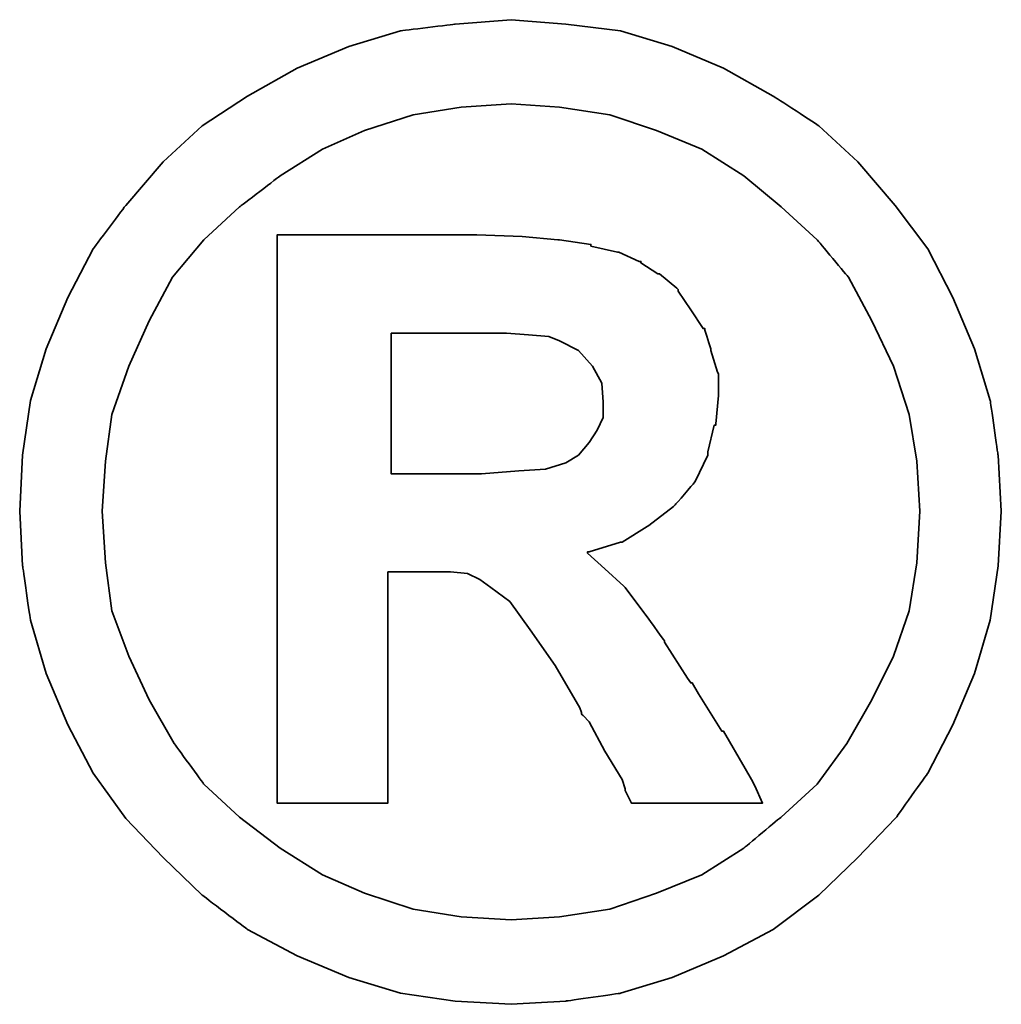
# Model space of a CAD drawing. Header units: millimetres. Extents: x 153 to 532, y -15 to 104.
# Tile 47 of 50: x 428.435 to 429.372, y 25.27 to 26.21. Entities that reach past the tile are written whole.
import ezdxf

# ---------------------------------------------------------------- set-up
doc = ezdxf.new("R2010")
doc.units = ezdxf.units.MM
doc.header["$LTSCALE"] = 0.1
doc.layers.add('DIM', color=4, linetype='CONTINUOUS')
doc.layers.add('layer 1', color=7, linetype='CONTINUOUS')

# ---------------------------------------------------------------- blocks, each defined once
blk = doc.blocks.new('TBI MOTION logo(完整正式版)')
at = {"layer": 'layer 1', "color": 22, "lineweight": 35}
for points, knots in [([(81.20634, 4.98624), (81.20634, 4.98624), (81.18649, 5.32862), (81.18649, 5.32862), (81.18649, 5.32862), (81.18649, 5.32862), (81.13886, 5.66206), (81.13886, 5.66206), (81.13886, 5.66206), (81.13886, 5.66206), (81.04359, 5.97764), (81.04359, 5.97764), (81.04359, 5.97764), (81.04359, 5.97764), (80.91061, 6.29124), (80.91061, 6.29124), (80.91061, 6.29124), (80.91061, 6.29124), (80.75778, 6.58697), (80.75778, 6.58697), (80.75778, 6.58697), (80.75778, 6.58697), (80.5593, 6.85294), (80.5593, 6.85294), (80.5593, 6.85294), (80.5593, 6.85294), (80.33105, 7.1189), (80.33105, 7.1189), (80.33105, 7.1189), (80.33105, 7.1189), (80.09287, 7.33921), (80.09287, 7.33921), (80.09287, 7.33921), (80.09287, 7.33921), (79.815, 7.51982), (79.815, 7.51982), (79.815, 7.51982), (79.815, 7.51982), (79.51133, 7.69051), (79.51133, 7.69051), (79.51133, 7.69051), (79.51133, 7.69051), (79.19773, 7.8235), (79.19773, 7.8235), (79.19773, 7.8235), (79.19773, 7.8235), (78.88215, 7.91877), (78.88215, 7.91877), (78.88215, 7.91877), (78.88215, 7.91877), (78.54871, 7.95846), (78.54871, 7.95846), (78.54871, 7.95846), (78.54871, 7.95846), (78.21526, 7.98625), (78.21526, 7.98625), (78.21526, 7.98625), (78.21526, 7.98625), (77.87388, 7.95846), (77.87388, 7.95846), (77.87388, 7.95846), (77.87388, 7.95846), (77.54044, 7.91877), (77.54044, 7.91877), (77.54044, 7.91877), (77.54044, 7.91877), (77.22485, 7.8235), (77.22485, 7.8235), (77.22485, 7.8235), (77.22485, 7.8235), (76.91027, 7.69051), (76.91027, 7.69051), (76.91027, 7.69051), (76.91027, 7.69051), (76.6056, 7.51982), (76.6056, 7.51982), (76.6056, 7.51982), (76.6056, 7.51982), (76.32972, 7.33921), (76.32972, 7.33921), (76.32972, 7.33921), (76.32972, 7.33921), (76.09154, 7.1189), (76.09154, 7.1189), (76.09154, 7.1189), (76.09154, 7.1189), (75.86329, 6.85294), (75.86329, 6.85294), (75.86329, 6.85294), (75.86329, 6.85294), (75.66382, 6.58697), (75.66382, 6.58697), (75.66382, 6.58697), (75.66382, 6.58697), (75.51099, 6.29124), (75.51099, 6.29124), (75.51099, 6.29124), (75.51099, 6.29124), (75.37702, 5.97764), (75.37702, 5.97764), (75.37702, 5.97764), (75.37702, 5.97764), (75.28175, 5.66206), (75.28175, 5.66206), (75.28175, 5.66206), (75.28175, 5.66206), (75.23411, 5.32862), (75.23411, 5.32862), (75.23411, 5.32862), (75.23411, 5.32862), (75.21625, 4.98624), (75.21625, 4.98624), (75.21625, 4.98624), (75.21625, 4.98624), (75.23411, 4.6528), (75.23411, 4.6528), (75.23411, 4.6528), (75.23411, 4.6528), (75.28175, 4.32035), (75.28175, 4.32035), (75.28175, 4.32035), (75.28175, 4.32035), (75.37702, 3.99583), (75.37702, 3.99583), (75.37702, 3.99583), (75.37702, 3.99583), (75.51099, 3.68224), (75.51099, 3.68224), (75.51099, 3.68224), (75.51099, 3.68224), (75.66382, 3.38749), (75.66382, 3.38749), (75.66382, 3.38749), (75.66382, 3.38749), (75.86329, 3.10963), (75.86329, 3.10963), (75.86329, 3.10963), (75.86329, 3.10963), (76.09154, 2.87145), (76.09154, 2.87145), (76.09154, 2.87145), (76.09154, 2.87145), (76.32972, 2.6432), (76.32972, 2.6432), (76.32972, 2.6432), (76.32972, 2.6432), (76.6056, 2.43381), (76.6056, 2.43381), (76.6056, 2.43381), (76.6056, 2.43381), (76.91027, 2.27205), (76.91027, 2.27205), (76.91027, 2.27205), (76.91027, 2.27205), (77.22485, 2.13906), (77.22485, 2.13906), (77.22485, 2.13906), (77.22485, 2.13906), (77.54044, 2.0438), (77.54044, 2.0438), (77.54044, 2.0438), (77.54044, 2.0438), (77.87388, 1.99616), (77.87388, 1.99616), (77.87388, 1.99616), (77.87388, 1.99616), (78.21526, 1.97631), (78.21526, 1.97631), (78.21526, 1.97631), (78.21526, 1.97631), (78.54871, 1.99616), (78.54871, 1.99616), (78.54871, 1.99616), (78.54871, 1.99616), (78.88215, 2.0438), (78.88215, 2.0438), (78.88215, 2.0438), (78.88215, 2.0438), (79.19773, 2.13906), (79.19773, 2.13906), (79.19773, 2.13906), (79.19773, 2.13906), (79.51133, 2.27205), (79.51133, 2.27205), (79.51133, 2.27205), (79.51133, 2.27205), (79.815, 2.43381), (79.815, 2.43381), (79.815, 2.43381), (79.815, 2.43381), (80.09287, 2.6432), (80.09287, 2.6432), (80.09287, 2.6432), (80.09287, 2.6432), (80.33105, 2.87145), (80.33105, 2.87145), (80.33105, 2.87145), (80.33105, 2.87145), (80.5593, 3.10963), (80.5593, 3.10963), (80.5593, 3.10963), (80.5593, 3.10963), (80.75778, 3.38749), (80.75778, 3.38749), (80.75778, 3.38749), (80.75778, 3.38749), (80.91061, 3.68224), (80.91061, 3.68224), (80.91061, 3.68224), (80.91061, 3.68224), (81.04359, 3.99583), (81.04359, 3.99583), (81.04359, 3.99583), (81.04359, 3.99583), (81.13886, 4.32035), (81.13886, 4.32035), (81.13886, 4.32035), (81.13886, 4.32035), (81.18649, 4.6528), (81.18649, 4.6528), (81.18649, 4.6528), (81.18649, 4.6528), (81.20634, 4.98624), (81.20634, 4.98624)], [0, 0, 0, 0, 0.0178571, 0.0178571, 0.0178571, 0.0178572, 0.0357143, 0.0357143, 0.0357143, 0.0357143, 0.0535714, 0.0535714, 0.0535714, 0.0535714, 0.0714286, 0.0714286, 0.0714286, 0.0714286, 0.0892857, 0.0892857, 0.0892857, 0.0892857, 0.1071429, 0.1071429, 0.1071429, 0.1071429, 0.125, 0.125, 0.125, 0.125, 0.1428571, 0.1428571, 0.1428571, 0.1428572, 0.1607143, 0.1607143, 0.1607143, 0.1607143, 0.1785714, 0.1785714, 0.1785714, 0.1785714, 0.1964286, 0.1964286, 0.1964286, 0.1964286, 0.2142857, 0.2142857, 0.2142857, 0.2142857, 0.2321429, 0.2321429, 0.2321429, 0.2321429, 0.25, 0.25, 0.25, 0.25, 0.2678571, 0.2678571, 0.2678571, 0.2678572, 0.2857143, 0.2857143, 0.2857143, 0.2857143, 0.3035714, 0.3035714, 0.3035714, 0.3035714, 0.3214286, 0.3214286, 0.3214286, 0.3214286, 0.3392857, 0.3392857, 0.3392857, 0.3392857, 0.3571429, 0.3571429, 0.3571429, 0.3571429, 0.375, 0.375, 0.375, 0.375, 0.3928571, 0.3928571, 0.3928571, 0.3928572, 0.4107143, 0.4107143, 0.4107143, 0.4107143, 0.4285714, 0.4285714, 0.4285714, 0.4285714, 0.4464286, 0.4464286, 0.4464286, 0.4464286, 0.4642857, 0.4642857, 0.4642857, 0.4642857, 0.4821429, 0.4821429, 0.4821429, 0.4821429, 0.5, 0.5, 0.5, 0.5, 0.5178571, 0.5178571, 0.5178571, 0.5178572, 0.5357143, 0.5357143, 0.5357143, 0.5357143, 0.5535714, 0.5535714, 0.5535714, 0.5535714, 0.5714286, 0.5714286, 0.5714286, 0.5714286, 0.5892857, 0.5892857, 0.5892857, 0.5892857, 0.6071429, 0.6071429, 0.6071429, 0.6071429, 0.625, 0.625, 0.625, 0.625, 0.6428571, 0.6428571, 0.6428571, 0.6428572, 0.6607143, 0.6607143, 0.6607143, 0.6607143, 0.6785714, 0.6785714, 0.6785714, 0.6785714, 0.6964286, 0.6964286, 0.6964286, 0.6964286, 0.7142857, 0.7142857, 0.7142857, 0.7142857, 0.7321429, 0.7321429, 0.7321429, 0.7321429, 0.75, 0.75, 0.75, 0.75, 0.7678571, 0.7678571, 0.7678571, 0.7678572, 0.7857143, 0.7857143, 0.7857143, 0.7857143, 0.8035714, 0.8035714, 0.8035714, 0.8035714, 0.8214286, 0.8214286, 0.8214286, 0.8214286, 0.8392857, 0.8392857, 0.8392857, 0.8392857, 0.8571429, 0.8571429, 0.8571429, 0.8571429, 0.875, 0.875, 0.875, 0.875, 0.8928571, 0.8928571, 0.8928571, 0.8928572, 0.9107143, 0.9107143, 0.9107143, 0.9107143, 0.9285714, 0.9285714, 0.9285714, 0.9285714, 0.9464286, 0.9464286, 0.9464286, 0.9464286, 0.9642857, 0.9642857, 0.9642857, 0.9642857, 0.9821429, 0.9821429, 0.9821429, 0.9821429, 1, 1, 1, 1]), ([(80.71014, 4.98624), (80.71014, 4.98624), (80.69129, 5.29091), (80.69129, 5.29091), (80.69129, 5.29091), (80.69129, 5.29091), (80.64464, 5.57672), (80.64464, 5.57672), (80.64464, 5.57672), (80.64464, 5.57672), (80.54937, 5.87245), (80.54937, 5.87245), (80.54937, 5.87245), (80.54937, 5.87245), (80.41639, 6.14833), (80.41639, 6.14833), (80.41639, 6.14833), (80.41639, 6.14833), (80.27349, 6.41429), (80.27349, 6.41429), (80.27349, 6.41429), (80.27349, 6.41429), (80.08295, 6.64255), (80.08295, 6.64255), (80.08295, 6.64255), (80.08295, 6.64255), (79.86264, 6.84301), (79.86264, 6.84301), (79.86264, 6.84301), (79.86264, 6.84301), (79.63439, 7.03355), (79.63439, 7.03355), (79.63439, 7.03355), (79.63439, 7.03355), (79.37835, 7.1963), (79.37835, 7.1963), (79.37835, 7.1963), (79.37835, 7.1963), (79.10246, 7.30944), (79.10246, 7.30944), (79.10246, 7.30944), (79.10246, 7.30944), (78.81665, 7.40471), (78.81665, 7.40471), (78.81665, 7.40471), (78.81665, 7.40471), (78.511, 7.45234), (78.511, 7.45234), (78.511, 7.45234), (78.511, 7.45234), (78.21526, 7.47219), (78.21526, 7.47219), (78.21526, 7.47219), (78.21526, 7.47219), (77.9106, 7.45234), (77.9106, 7.45234), (77.9106, 7.45234), (77.9106, 7.45234), (77.61685, 7.40471), (77.61685, 7.40471), (77.61685, 7.40471), (77.61685, 7.40471), (77.32012, 7.30944), (77.32012, 7.30944), (77.32012, 7.30944), (77.32012, 7.30944), (77.06309, 7.1963), (77.06309, 7.1963), (77.06309, 7.1963), (77.06309, 7.1963), (76.80606, 7.03355), (76.80606, 7.03355), (76.80606, 7.03355), (76.80606, 7.03355), (76.55797, 6.84301), (76.55797, 6.84301), (76.55797, 6.84301), (76.55797, 6.84301), (76.34063, 6.64255), (76.34063, 6.64255), (76.34063, 6.64255), (76.34063, 6.64255), (76.1491, 6.41429), (76.1491, 6.41429), (76.1491, 6.41429), (76.1491, 6.41429), (76.0062, 6.14833), (76.0062, 6.14833), (76.0062, 6.14833), (76.0062, 6.14833), (75.88314, 5.87245), (75.88314, 5.87245), (75.88314, 5.87245), (75.88314, 5.87245), (75.77794, 5.57672), (75.77794, 5.57672), (75.77794, 5.57672), (75.77794, 5.57672), (75.73924, 5.29091), (75.73924, 5.29091), (75.73924, 5.29091), (75.73924, 5.29091), (75.72039, 4.98624), (75.72039, 4.98624), (75.72039, 4.98624), (75.72039, 4.98624), (75.73924, 4.67165), (75.73924, 4.67165), (75.73924, 4.67165), (75.73924, 4.67165), (75.77794, 4.37791), (75.77794, 4.37791), (75.77794, 4.37791), (75.77794, 4.37791), (75.88314, 4.10102), (75.88314, 4.10102), (75.88314, 4.10102), (75.88314, 4.10102), (76.0062, 3.83407), (76.0062, 3.83407), (76.0062, 3.83407), (76.0062, 3.83407), (76.15902, 3.56811), (76.15902, 3.56811), (76.15902, 3.56811), (76.15902, 3.56811), (76.34063, 3.32001), (76.34063, 3.32001), (76.34063, 3.32001), (76.34063, 3.32001), (76.55797, 3.11955), (76.55797, 3.11955), (76.55797, 3.11955), (76.55797, 3.11955), (76.80606, 2.92901), (76.80606, 2.92901), (76.80606, 2.92901), (76.80606, 2.92901), (77.06309, 2.76725), (77.06309, 2.76725), (77.06309, 2.76725), (77.06309, 2.76725), (77.32012, 2.65412), (77.32012, 2.65412), (77.32012, 2.65412), (77.32012, 2.65412), (77.61685, 2.55786), (77.61685, 2.55786), (77.61685, 2.55786), (77.61685, 2.55786), (77.9106, 2.51022), (77.9106, 2.51022), (77.9106, 2.51022), (77.9106, 2.51022), (78.21526, 2.49137), (78.21526, 2.49137), (78.21526, 2.49137), (78.21526, 2.49137), (78.511, 2.51022), (78.511, 2.51022), (78.511, 2.51022), (78.511, 2.51022), (78.81665, 2.55786), (78.81665, 2.55786), (78.81665, 2.55786), (78.81665, 2.55786), (79.10246, 2.65412), (79.10246, 2.65412), (79.10246, 2.65412), (79.10246, 2.65412), (79.37835, 2.76725), (79.37835, 2.76725), (79.37835, 2.76725), (79.37835, 2.76725), (79.63439, 2.92901), (79.63439, 2.92901), (79.63439, 2.92901), (79.63439, 2.92901), (79.86264, 3.11955), (79.86264, 3.11955), (79.86264, 3.11955), (79.86264, 3.11955), (80.08295, 3.32001), (80.08295, 3.32001), (80.08295, 3.32001), (80.08295, 3.32001), (80.26356, 3.56811), (80.26356, 3.56811), (80.26356, 3.56811), (80.26356, 3.56811), (80.41639, 3.83407), (80.41639, 3.83407), (80.41639, 3.83407), (80.41639, 3.83407), (80.54937, 4.10102), (80.54937, 4.10102), (80.54937, 4.10102), (80.54937, 4.10102), (80.64464, 4.37791), (80.64464, 4.37791), (80.64464, 4.37791), (80.64464, 4.37791), (80.69129, 4.67165), (80.69129, 4.67165), (80.69129, 4.67165), (80.69129, 4.67165), (80.71014, 4.98624), (80.71014, 4.98624)], [0, 0, 0, 0, 0.0192308, 0.0192308, 0.0192308, 0.0192308, 0.0384615, 0.0384615, 0.0384615, 0.0384615, 0.0576923, 0.0576923, 0.0576923, 0.0576923, 0.0769231, 0.0769231, 0.0769231, 0.0769231, 0.0961538, 0.0961538, 0.0961538, 0.0961539, 0.1153846, 0.1153846, 0.1153846, 0.1153846, 0.1346154, 0.1346154, 0.1346154, 0.1346154, 0.1538462, 0.1538462, 0.1538462, 0.1538462, 0.1730769, 0.1730769, 0.1730769, 0.1730769, 0.1923077, 0.1923077, 0.1923077, 0.1923077, 0.2115385, 0.2115385, 0.2115385, 0.2115385, 0.2307692, 0.2307692, 0.2307692, 0.2307692, 0.25, 0.25, 0.25, 0.25, 0.2692308, 0.2692308, 0.2692308, 0.2692308, 0.2884615, 0.2884615, 0.2884615, 0.2884615, 0.3076923, 0.3076923, 0.3076923, 0.3076923, 0.3269231, 0.3269231, 0.3269231, 0.3269231, 0.3461538, 0.3461538, 0.3461538, 0.3461539, 0.3653846, 0.3653846, 0.3653846, 0.3653846, 0.3846154, 0.3846154, 0.3846154, 0.3846154, 0.4038462, 0.4038462, 0.4038462, 0.4038462, 0.4230769, 0.4230769, 0.4230769, 0.4230769, 0.4423077, 0.4423077, 0.4423077, 0.4423077, 0.4615385, 0.4615385, 0.4615385, 0.4615385, 0.4807692, 0.4807692, 0.4807692, 0.4807692, 0.5, 0.5, 0.5, 0.5, 0.5192308, 0.5192308, 0.5192308, 0.5192308, 0.5384615, 0.5384615, 0.5384615, 0.5384615, 0.5576923, 0.5576923, 0.5576923, 0.5576923, 0.5769231, 0.5769231, 0.5769231, 0.5769231, 0.5961538, 0.5961538, 0.5961538, 0.5961539, 0.6153846, 0.6153846, 0.6153846, 0.6153846, 0.6346154, 0.6346154, 0.6346154, 0.6346154, 0.6538462, 0.6538462, 0.6538462, 0.6538462, 0.6730769, 0.6730769, 0.6730769, 0.6730769, 0.6923077, 0.6923077, 0.6923077, 0.6923077, 0.7115385, 0.7115385, 0.7115385, 0.7115385, 0.7307692, 0.7307692, 0.7307692, 0.7307692, 0.75, 0.75, 0.75, 0.75, 0.7692308, 0.7692308, 0.7692308, 0.7692308, 0.7884615, 0.7884615, 0.7884615, 0.7884615, 0.8076923, 0.8076923, 0.8076923, 0.8076923, 0.8269231, 0.8269231, 0.8269231, 0.8269231, 0.8461538, 0.8461538, 0.8461538, 0.8461539, 0.8653846, 0.8653846, 0.8653846, 0.8653846, 0.8846154, 0.8846154, 0.8846154, 0.8846154, 0.9038462, 0.9038462, 0.9038462, 0.9038462, 0.9230769, 0.9230769, 0.9230769, 0.9230769, 0.9423077, 0.9423077, 0.9423077, 0.9423077, 0.9615385, 0.9615385, 0.9615385, 0.9615385, 0.9807692, 0.9807692, 0.9807692, 0.9807692, 1, 1, 1, 1]), ([(76.78721, 3.2823), (76.78721, 3.2823), (76.78721, 3.32001), (76.78721, 3.32001), (76.78721, 3.32001), (76.78721, 3.32001), (76.78721, 3.42422), (76.78721, 3.42422), (76.78721, 3.42422), (76.78721, 3.42422), (76.78721, 3.59689), (76.78721, 3.59689), (76.78721, 3.59689), (76.78721, 3.59689), (76.78721, 3.80529), (76.78721, 3.80529), (76.78721, 3.80529), (76.78721, 3.80529), (76.78721, 4.0524), (76.78721, 4.0524), (76.78721, 4.0524), (76.78721, 4.0524), (76.78721, 4.32035), (76.78721, 4.32035), (76.78721, 4.32035), (76.78721, 4.32035), (76.78721, 4.92868), (76.78721, 4.92868), (76.78721, 4.92868), (76.78721, 4.92868), (76.78721, 5.53801), (76.78721, 5.53801), (76.78721, 5.53801), (76.78721, 5.53801), (76.78721, 5.82482), (76.78721, 5.82482), (76.78721, 5.82482), (76.78721, 5.82482), (76.78721, 6.07291), (76.78721, 6.07291), (76.78721, 6.07291), (76.78721, 6.07291), (76.78721, 6.30017), (76.78721, 6.30017), (76.78721, 6.30017), (76.78721, 6.30017), (76.78721, 6.45399), (76.78721, 6.45399), (76.78721, 6.45399), (76.78721, 6.45399), (76.78721, 6.5572), (76.78721, 6.5572), (76.78721, 6.5572), (76.78721, 6.5572), (76.78721, 6.59689), (76.78721, 6.59689), (76.78721, 6.59689), (76.78721, 6.59689), (76.78721, 6.67232), (76.78721, 6.67232), (76.78721, 6.67232), (76.78721, 6.67232), (76.8537, 6.67232), (76.8537, 6.67232), (76.8537, 6.67232), (76.8537, 6.67232), (76.87355, 6.67232), (76.87355, 6.67232), (76.87355, 6.67232), (76.87355, 6.67232), (76.91027, 6.67232), (76.91027, 6.67232), (76.91027, 6.67232), (76.91027, 6.67232), (77.04424, 6.67232), (77.04424, 6.67232), (77.04424, 6.67232), (77.04424, 6.67232), (77.22485, 6.67232), (77.22485, 6.67232), (77.22485, 6.67232), (77.22485, 6.67232), (77.43524, 6.67232), (77.43524, 6.67232), (77.43524, 6.67232), (77.43524, 6.67232), (77.65357, 6.67232), (77.65357, 6.67232), (77.65357, 6.67232), (77.65357, 6.67232), (77.82625, 6.67232), (77.82625, 6.67232), (77.82625, 6.67232), (77.82625, 6.67232), (77.94037, 6.67232), (77.94037, 6.67232), (77.94037, 6.67232), (77.94037, 6.67232), (77.97709, 6.67232), (77.97709, 6.67232), (77.97709, 6.67232), (77.97709, 6.67232), (77.99694, 6.67232), (77.99694, 6.67232), (77.99694, 6.67232), (77.99694, 6.67232), (78.00686, 6.67232), (78.00686, 6.67232), (78.00686, 6.67232), (78.00686, 6.67232), (78.28275, 6.6624), (78.28275, 6.6624), (78.28275, 6.6624), (78.28275, 6.6624), (78.50107, 6.64255), (78.50107, 6.64255), (78.50107, 6.64255), (78.50107, 6.64255), (78.511, 6.64255), (78.511, 6.64255), (78.511, 6.64255), (78.511, 6.64255), (78.70154, 6.61476), (78.70154, 6.61476), (78.70154, 6.61476), (78.70154, 6.61476), (78.70154, 6.60483), (78.70154, 6.60483), (78.70154, 6.60483), (78.70154, 6.60483), (78.86429, 6.56713), (78.86429, 6.56713), (78.86429, 6.56713), (78.86429, 6.56713), (78.87223, 6.56713), (78.87223, 6.56713), (78.87223, 6.56713), (78.87223, 6.56713), (78.99727, 6.51056), (78.99727, 6.51056), (78.99727, 6.51056), (78.99727, 6.51056), (79.00719, 6.51056), (79.00719, 6.51056), (79.00719, 6.51056), (79.00719, 6.51056), (79.00719, 6.50162), (79.00719, 6.50162), (79.00719, 6.50162), (79.00719, 6.50162), (79.1104, 6.43415), (79.1104, 6.43415), (79.1104, 6.43415), (79.1104, 6.43415), (79.12132, 6.43415), (79.12132, 6.43415), (79.12132, 6.43415), (79.12132, 6.43415), (79.22552, 6.34781), (79.22552, 6.34781), (79.22552, 6.34781), (79.22552, 6.34781), (79.23544, 6.33888), (79.23544, 6.33888), (79.23544, 6.33888), (79.23544, 6.33888), (79.23544, 6.32895), (79.23544, 6.32895), (79.23544, 6.32895), (79.23544, 6.32895), (79.31087, 6.21483), (79.31087, 6.21483), (79.31087, 6.21483), (79.31087, 6.21483), (79.38629, 6.1007), (79.38629, 6.1007), (79.38629, 6.1007), (79.38629, 6.1007), (79.3972, 6.1007), (79.3972, 6.1007), (79.3972, 6.1007), (79.3972, 6.1007), (79.3972, 6.09078), (79.3972, 6.09078), (79.3972, 6.09078), (79.3972, 6.09078), (79.43392, 5.97764), (79.43392, 5.97764), (79.43392, 5.97764), (79.43392, 5.97764), (79.43392, 5.96772), (79.43392, 5.96772), (79.43392, 5.96772), (79.43392, 5.96772), (79.47362, 5.83474), (79.47362, 5.83474), (79.47362, 5.83474), (79.47362, 5.83474), (79.48156, 5.82482), (79.48156, 5.82482), (79.48156, 5.82482), (79.48156, 5.82482), (79.48156, 5.69977), (79.48156, 5.69977), (79.48156, 5.69977), (79.48156, 5.69977), (79.48156, 5.69183), (79.48156, 5.69183), (79.48156, 5.69183), (79.48156, 5.69183), (79.4637, 5.51915), (79.4637, 5.51915), (79.4637, 5.51915), (79.4637, 5.51915), (79.4637, 5.51122), (79.4637, 5.51122), (79.4637, 5.51122), (79.4637, 5.51122), (79.45377, 5.51122), (79.45377, 5.51122), (79.45377, 5.51122), (79.45377, 5.51122), (79.41507, 5.34847), (79.41507, 5.34847), (79.41507, 5.34847), (79.41507, 5.34847), (79.41507, 5.33854), (79.41507, 5.33854), (79.41507, 5.33854), (79.41507, 5.33854), (79.41507, 5.32862), (79.41507, 5.32862), (79.41507, 5.32862), (79.41507, 5.32862), (79.33865, 5.16785), (79.33865, 5.16785), (79.33865, 5.16785), (79.33865, 5.16785), (79.33071, 5.15693), (79.33071, 5.15693), (79.33071, 5.15693), (79.33071, 5.15693), (79.2156, 5.02495), (79.2156, 5.02495), (79.2156, 5.02495), (79.2156, 5.02495), (79.20567, 5.01502), (79.20567, 5.01502), (79.20567, 5.01502), (79.20567, 5.01502), (79.05483, 4.89991), (79.05483, 4.89991), (79.05483, 4.89991), (79.05483, 4.89991), (79.04491, 4.89197), (79.04491, 4.89197), (79.04491, 4.89197), (79.04491, 4.89197), (78.89208, 4.7967), (78.89208, 4.7967), (78.89208, 4.7967), (78.89208, 4.7967), (78.88215, 4.7967), (78.88215, 4.7967), (78.88215, 4.7967), (78.88215, 4.7967), (78.69161, 4.73913), (78.69161, 4.73913), (78.69161, 4.73913), (78.69161, 4.73913), (78.68169, 4.73913), (78.68169, 4.73913), (78.68169, 4.73913), (78.68169, 4.73913), (78.68169, 4.72921), (78.68169, 4.72921), (78.68169, 4.72921), (78.68169, 4.72921), (78.78688, 4.63394), (78.78688, 4.63394), (78.78688, 4.63394), (78.78688, 4.63394), (78.902, 4.52875), (78.902, 4.52875), (78.902, 4.52875), (78.902, 4.52875), (78.91093, 4.52081), (78.91093, 4.52081), (78.91093, 4.52081), (78.91093, 4.52081), (79.02506, 4.36798), (79.02506, 4.36798), (79.02506, 4.36798), (79.02506, 4.36798), (79.1501, 4.1953), (79.1501, 4.1953), (79.1501, 4.1953), (79.1501, 4.1953), (79.1501, 4.18736), (79.1501, 4.18736), (79.1501, 4.18736), (79.1501, 4.18736), (79.29201, 3.96705), (79.29201, 3.96705), (79.29201, 3.96705), (79.29201, 3.96705), (79.31087, 3.93828), (79.31087, 3.93828), (79.31087, 3.93828), (79.31087, 3.93828), (79.32079, 3.93828), (79.32079, 3.93828), (79.32079, 3.93828), (79.32079, 3.93828), (79.3585, 3.87178), (79.3585, 3.87178), (79.3585, 3.87178), (79.3585, 3.87178), (79.50141, 3.64353), (79.50141, 3.64353), (79.50141, 3.64353), (79.50141, 3.64353), (79.51133, 3.64353), (79.51133, 3.64353), (79.51133, 3.64353), (79.51133, 3.64353), (79.64431, 3.41528), (79.64431, 3.41528), (79.64431, 3.41528), (79.64431, 3.41528), (79.68202, 3.3478), (79.68202, 3.3478), (79.68202, 3.3478), (79.68202, 3.3478), (79.70187, 3.31009), (79.70187, 3.31009), (79.70187, 3.31009), (79.70187, 3.31009), (79.7495, 3.2049), (79.7495, 3.2049), (79.7495, 3.2049), (79.7495, 3.2049), (79.64431, 3.2049), (79.64431, 3.2049), (79.64431, 3.2049), (79.64431, 3.2049), (79.62546, 3.2049), (79.62546, 3.2049), (79.62546, 3.2049), (79.62546, 3.2049), (79.53912, 3.2049), (79.53912, 3.2049), (79.53912, 3.2049), (79.53912, 3.2049), (79.31087, 3.2049), (79.31087, 3.2049), (79.31087, 3.2049), (79.31087, 3.2049), (79.08262, 3.2049), (79.08262, 3.2049), (79.08262, 3.2049), (79.08262, 3.2049), (79.00719, 3.2049), (79.00719, 3.2049), (79.00719, 3.2049), (79.00719, 3.2049), (78.98735, 3.2049), (78.98735, 3.2049), (78.98735, 3.2049), (78.98735, 3.2049), (78.94964, 3.2049), (78.94964, 3.2049), (78.94964, 3.2049), (78.94964, 3.2049), (78.92979, 3.24459), (78.92979, 3.24459), (78.92979, 3.24459), (78.92979, 3.24459), (78.91093, 3.2823), (78.91093, 3.2823), (78.91093, 3.2823), (78.91093, 3.2823), (78.91093, 3.29223), (78.91093, 3.29223), (78.91093, 3.29223), (78.91093, 3.29223), (78.89208, 3.3478), (78.89208, 3.3478), (78.89208, 3.3478), (78.89208, 3.3478), (78.78688, 3.52048), (78.78688, 3.52048), (78.78688, 3.52048), (78.78688, 3.52048), (78.69161, 3.7001), (78.69161, 3.7001), (78.69161, 3.7001), (78.69161, 3.7001), (78.6539, 3.7388), (78.6539, 3.7388), (78.6539, 3.7388), (78.6539, 3.7388), (78.64398, 3.74873), (78.64398, 3.74873), (78.64398, 3.74873), (78.64398, 3.74873), (78.64398, 3.75766), (78.64398, 3.75766), (78.64398, 3.75766), (78.64398, 3.75766), (78.63405, 3.78644), (78.63405, 3.78644), (78.63405, 3.78644), (78.63405, 3.78644), (78.48321, 4.04347), (78.48321, 4.04347), (78.48321, 4.04347), (78.48321, 4.04347), (78.33038, 4.2618), (78.33038, 4.2618), (78.33038, 4.2618), (78.33038, 4.2618), (78.20732, 4.43447), (78.20732, 4.43447), (78.20732, 4.43447), (78.20732, 4.43447), (78.09221, 4.52081), (78.09221, 4.52081), (78.09221, 4.52081), (78.09221, 4.52081), (78.02472, 4.56845), (78.02472, 4.56845), (78.02472, 4.56845), (78.02472, 4.56845), (77.9493, 4.60616), (77.9493, 4.60616), (77.9493, 4.60616), (77.9493, 4.60616), (77.8451, 4.61608), (77.8451, 4.61608), (77.8451, 4.61608), (77.8451, 4.61608), (77.71113, 4.61608), (77.71113, 4.61608), (77.71113, 4.61608), (77.71113, 4.61608), (77.69128, 4.61608), (77.69128, 4.61608), (77.69128, 4.61608), (77.69128, 4.61608), (77.67342, 4.61608), (77.67342, 4.61608), (77.67342, 4.61608), (77.67342, 4.61608), (77.5583, 4.61608), (77.5583, 4.61608), (77.5583, 4.61608), (77.5583, 4.61608), (77.46303, 4.61608), (77.46303, 4.61608), (77.46303, 4.61608), (77.46303, 4.61608), (77.46303, 4.54761), (77.46303, 4.54761), (77.46303, 4.54761), (77.46303, 4.54761), (77.46303, 4.47318), (77.46303, 4.47318), (77.46303, 4.47318), (77.46303, 4.47318), (77.46303, 4.24294), (77.46303, 4.24294), (77.46303, 4.24294), (77.46303, 4.24294), (77.46303, 3.99583), (77.46303, 3.99583), (77.46303, 3.99583), (77.46303, 3.99583), (77.46303, 3.72888), (77.46303, 3.72888), (77.46303, 3.72888), (77.46303, 3.72888), (77.46303, 3.51055), (77.46303, 3.51055), (77.46303, 3.51055), (77.46303, 3.51055), (77.46303, 3.42422), (77.46303, 3.42422), (77.46303, 3.42422), (77.46303, 3.42422), (77.46303, 3.35773), (77.46303, 3.35773), (77.46303, 3.35773), (77.46303, 3.35773), (77.46303, 3.30017), (77.46303, 3.30017), (77.46303, 3.30017), (77.46303, 3.30017), (77.46303, 3.2823), (77.46303, 3.2823), (77.46303, 3.2823), (77.46303, 3.2823), (77.46303, 3.2049), (77.46303, 3.2049), (77.46303, 3.2049), (77.46303, 3.2049), (77.39753, 3.2049), (77.39753, 3.2049), (77.39753, 3.2049), (77.39753, 3.2049), (77.37768, 3.2049), (77.37768, 3.2049), (77.37768, 3.2049), (77.37768, 3.2049), (77.32012, 3.2049), (77.32012, 3.2049), (77.32012, 3.2049), (77.32012, 3.2049), (77.12165, 3.2049), (77.12165, 3.2049), (77.12165, 3.2049), (77.12165, 3.2049), (76.94897, 3.2049), (76.94897, 3.2049), (76.94897, 3.2049), (76.94897, 3.2049), (76.8924, 3.2049), (76.8924, 3.2049), (76.8924, 3.2049), (76.8924, 3.2049), (76.8537, 3.2049), (76.8537, 3.2049), (76.8537, 3.2049), (76.8537, 3.2049), (76.78721, 3.2049), (76.78721, 3.2049), (76.78721, 3.2049), (76.78721, 3.2049), (76.78721, 3.2823), (76.78721, 3.2823)], [0, 0, 0, 0, 0.0074074, 0.0074074, 0.0074074, 0.0074074, 0.0148148, 0.0148148, 0.0148148, 0.0148148, 0.0222222, 0.0222222, 0.0222222, 0.0222222, 0.0296296, 0.0296296, 0.0296296, 0.0296296, 0.037037, 0.037037, 0.037037, 0.037037, 0.0444444, 0.0444444, 0.0444444, 0.0444445, 0.0518519, 0.0518519, 0.0518519, 0.0518519, 0.0592593, 0.0592593, 0.0592593, 0.0592593, 0.0666667, 0.0666667, 0.0666667, 0.0666667, 0.0740741, 0.0740741, 0.0740741, 0.0740741, 0.0814815, 0.0814815, 0.0814815, 0.0814815, 0.0888889, 0.0888889, 0.0888889, 0.0888889, 0.0962963, 0.0962963, 0.0962963, 0.0962963, 0.1037037, 0.1037037, 0.1037037, 0.1037037, 0.1111111, 0.1111111, 0.1111111, 0.1111111, 0.1185185, 0.1185185, 0.1185185, 0.1185185, 0.1259259, 0.1259259, 0.1259259, 0.1259259, 0.1333333, 0.1333333, 0.1333333, 0.1333333, 0.1407407, 0.1407407, 0.1407407, 0.1407408, 0.1481481, 0.1481481, 0.1481481, 0.1481482, 0.1555556, 0.1555556, 0.1555556, 0.1555556, 0.162963, 0.162963, 0.162963, 0.162963, 0.1703704, 0.1703704, 0.1703704, 0.1703704, 0.1777778, 0.1777778, 0.1777778, 0.1777778, 0.1851852, 0.1851852, 0.1851852, 0.1851852, 0.1925926, 0.1925926, 0.1925926, 0.1925926, 0.2, 0.2, 0.2, 0.2, 0.2074074, 0.2074074, 0.2074074, 0.2074074, 0.2148148, 0.2148148, 0.2148148, 0.2148148, 0.2222222, 0.2222222, 0.2222222, 0.2222222, 0.2296296, 0.2296296, 0.2296296, 0.2296296, 0.237037, 0.237037, 0.237037, 0.237037, 0.2444444, 0.2444444, 0.2444444, 0.2444445, 0.2518519, 0.2518519, 0.2518519, 0.2518519, 0.2592593, 0.2592593, 0.2592593, 0.2592593, 0.2666667, 0.2666667, 0.2666667, 0.2666667, 0.2740741, 0.2740741, 0.2740741, 0.2740741, 0.2814815, 0.2814815, 0.2814815, 0.2814815, 0.2888889, 0.2888889, 0.2888889, 0.2888889, 0.2962963, 0.2962963, 0.2962963, 0.2962963, 0.3037037, 0.3037037, 0.3037037, 0.3037037, 0.3111111, 0.3111111, 0.3111111, 0.3111111, 0.3185185, 0.3185185, 0.3185185, 0.3185185, 0.3259259, 0.3259259, 0.3259259, 0.3259259, 0.3333333, 0.3333333, 0.3333333, 0.3333333, 0.3407407, 0.3407407, 0.3407407, 0.3407408, 0.3481481, 0.3481481, 0.3481481, 0.3481482, 0.3555556, 0.3555556, 0.3555556, 0.3555556, 0.362963, 0.362963, 0.362963, 0.362963, 0.3703704, 0.3703704, 0.3703704, 0.3703704, 0.3777778, 0.3777778, 0.3777778, 0.3777778, 0.3851852, 0.3851852, 0.3851852, 0.3851852, 0.3925926, 0.3925926, 0.3925926, 0.3925926, 0.4, 0.4, 0.4, 0.4, 0.4074074, 0.4074074, 0.4074074, 0.4074074, 0.4148148, 0.4148148, 0.4148148, 0.4148148, 0.4222222, 0.4222222, 0.4222222, 0.4222222, 0.4296296, 0.4296296, 0.4296296, 0.4296296, 0.437037, 0.437037, 0.437037, 0.437037, 0.4444444, 0.4444444, 0.4444444, 0.4444445, 0.4518519, 0.4518519, 0.4518519, 0.4518519, 0.4592593, 0.4592593, 0.4592593, 0.4592593, 0.4666667, 0.4666667, 0.4666667, 0.4666667, 0.4740741, 0.4740741, 0.4740741, 0.4740741, 0.4814815, 0.4814815, 0.4814815, 0.4814815, 0.4888889, 0.4888889, 0.4888889, 0.4888889, 0.4962963, 0.4962963, 0.4962963, 0.4962963, 0.5037037, 0.5037037, 0.5037037, 0.5037037, 0.5111111, 0.5111111, 0.5111111, 0.5111111, 0.5185185, 0.5185185, 0.5185185, 0.5185185, 0.5259259, 0.5259259, 0.5259259, 0.5259259, 0.5333333, 0.5333333, 0.5333333, 0.5333333, 0.5407407, 0.5407407, 0.5407407, 0.5407408, 0.5481481, 0.5481481, 0.5481481, 0.5481482, 0.5555556, 0.5555556, 0.5555556, 0.5555556, 0.562963, 0.562963, 0.562963, 0.562963, 0.5703704, 0.5703704, 0.5703704, 0.5703704, 0.5777778, 0.5777778, 0.5777778, 0.5777778, 0.5851852, 0.5851852, 0.5851852, 0.5851852, 0.5925926, 0.5925926, 0.5925926, 0.5925926, 0.6, 0.6, 0.6, 0.6, 0.6074074, 0.6074074, 0.6074074, 0.6074074, 0.6148148, 0.6148148, 0.6148148, 0.6148148, 0.6222222, 0.6222222, 0.6222222, 0.6222222, 0.6296296, 0.6296296, 0.6296296, 0.6296296, 0.637037, 0.637037, 0.637037, 0.637037, 0.6444444, 0.6444444, 0.6444444, 0.6444445, 0.6518519, 0.6518519, 0.6518519, 0.6518519, 0.6592593, 0.6592593, 0.6592593, 0.6592593, 0.6666667, 0.6666667, 0.6666667, 0.6666667, 0.6740741, 0.6740741, 0.6740741, 0.6740741, 0.6814815, 0.6814815, 0.6814815, 0.6814815, 0.6888889, 0.6888889, 0.6888889, 0.6888889, 0.6962963, 0.6962963, 0.6962963, 0.6962963, 0.7037037, 0.7037037, 0.7037037, 0.7037037, 0.7111111, 0.7111111, 0.7111111, 0.7111111, 0.7185185, 0.7185185, 0.7185185, 0.7185185, 0.7259259, 0.7259259, 0.7259259, 0.7259259, 0.7333333, 0.7333333, 0.7333333, 0.7333333, 0.7407407, 0.7407407, 0.7407407, 0.7407408, 0.7481481, 0.7481481, 0.7481481, 0.7481482, 0.7555556, 0.7555556, 0.7555556, 0.7555556, 0.762963, 0.762963, 0.762963, 0.762963, 0.7703704, 0.7703704, 0.7703704, 0.7703704, 0.7777778, 0.7777778, 0.7777778, 0.7777778, 0.7851852, 0.7851852, 0.7851852, 0.7851852, 0.7925926, 0.7925926, 0.7925926, 0.7925926, 0.8, 0.8, 0.8, 0.8, 0.8074074, 0.8074074, 0.8074074, 0.8074074, 0.8148148, 0.8148148, 0.8148148, 0.8148148, 0.8222222, 0.8222222, 0.8222222, 0.8222222, 0.8296296, 0.8296296, 0.8296296, 0.8296296, 0.837037, 0.837037, 0.837037, 0.837037, 0.8444444, 0.8444444, 0.8444444, 0.8444445, 0.8518519, 0.8518519, 0.8518519, 0.8518519, 0.8592593, 0.8592593, 0.8592593, 0.8592593, 0.8666667, 0.8666667, 0.8666667, 0.8666667, 0.8740741, 0.8740741, 0.8740741, 0.8740741, 0.8814815, 0.8814815, 0.8814815, 0.8814815, 0.8888889, 0.8888889, 0.8888889, 0.8888889, 0.8962963, 0.8962963, 0.8962963, 0.8962963, 0.9037037, 0.9037037, 0.9037037, 0.9037037, 0.9111111, 0.9111111, 0.9111111, 0.9111111, 0.9185185, 0.9185185, 0.9185185, 0.9185185, 0.9259259, 0.9259259, 0.9259259, 0.9259259, 0.9333333, 0.9333333, 0.9333333, 0.9333333, 0.9407407, 0.9407407, 0.9407407, 0.9407408, 0.9481481, 0.9481481, 0.9481481, 0.9481482, 0.9555556, 0.9555556, 0.9555556, 0.9555556, 0.962963, 0.962963, 0.962963, 0.962963, 0.9703704, 0.9703704, 0.9703704, 0.9703704, 0.9777778, 0.9777778, 0.9777778, 0.9777778, 0.9851852, 0.9851852, 0.9851852, 0.9851852, 0.9925926, 0.9925926, 0.9925926, 0.9925926, 1, 1, 1, 1]), ([(77.48288, 6.07291), (77.48288, 6.07291), (77.48288, 5.99551), (77.48288, 5.99551), (77.48288, 5.99551), (77.48288, 5.99551), (77.48288, 5.82482), (77.48288, 5.82482), (77.48288, 5.82482), (77.48288, 5.82482), (77.48288, 5.63328), (77.48288, 5.63328), (77.48288, 5.63328), (77.48288, 5.63328), (77.48288, 5.46358), (77.48288, 5.46358), (77.48288, 5.46358), (77.48288, 5.46358), (77.48288, 5.29091), (77.48288, 5.29091), (77.48288, 5.29091), (77.48288, 5.29091), (77.48288, 5.21449), (77.48288, 5.21449), (77.48288, 5.21449), (77.48288, 5.21449), (77.50074, 5.21449), (77.50074, 5.21449), (77.50074, 5.21449), (77.50074, 5.21449), (77.71113, 5.21449), (77.71113, 5.21449), (77.71113, 5.21449), (77.71113, 5.21449), (77.94037, 5.21449), (77.94037, 5.21449), (77.94037, 5.21449), (77.94037, 5.21449), (78.01579, 5.21449), (78.01579, 5.21449), (78.01579, 5.21449), (78.01579, 5.21449), (78.03465, 5.21449), (78.03465, 5.21449), (78.03465, 5.21449), (78.03465, 5.21449), (78.2629, 5.23335), (78.2629, 5.23335), (78.2629, 5.23335), (78.2629, 5.23335), (78.42565, 5.24327), (78.42565, 5.24327), (78.42565, 5.24327), (78.42565, 5.24327), (78.54871, 5.28098), (78.54871, 5.28098), (78.54871, 5.28098), (78.54871, 5.28098), (78.62611, 5.32862), (78.62611, 5.32862), (78.62611, 5.32862), (78.62611, 5.32862), (78.69161, 5.40503), (78.69161, 5.40503), (78.69161, 5.40503), (78.69161, 5.40503), (78.73925, 5.48145), (78.73925, 5.48145), (78.73925, 5.48145), (78.73925, 5.48145), (78.77696, 5.55885), (78.77696, 5.55885), (78.77696, 5.55885), (78.77696, 5.55885), (78.77696, 5.65214), (78.77696, 5.65214), (78.77696, 5.65214), (78.77696, 5.65214), (78.76902, 5.76726), (78.76902, 5.76726), (78.76902, 5.76726), (78.76902, 5.76726), (78.71146, 5.87245), (78.71146, 5.87245), (78.71146, 5.87245), (78.71146, 5.87245), (78.62611, 5.96772), (78.62611, 5.96772), (78.62611, 5.96772), (78.62611, 5.96772), (78.511, 6.02528), (78.511, 6.02528), (78.511, 6.02528), (78.511, 6.02528), (78.44451, 6.05306), (78.44451, 6.05306), (78.44451, 6.05306), (78.44451, 6.05306), (78.32046, 6.06299), (78.32046, 6.06299), (78.32046, 6.06299), (78.32046, 6.06299), (78.18748, 6.07291), (78.18748, 6.07291), (78.18748, 6.07291), (78.18748, 6.07291), (77.99694, 6.07291), (77.99694, 6.07291), (77.99694, 6.07291), (77.99694, 6.07291), (77.97709, 6.07291), (77.97709, 6.07291), (77.97709, 6.07291), (77.97709, 6.07291), (77.90167, 6.07291), (77.90167, 6.07291), (77.90167, 6.07291), (77.90167, 6.07291), (77.69128, 6.07291), (77.69128, 6.07291), (77.69128, 6.07291), (77.69128, 6.07291), (77.50074, 6.07291), (77.50074, 6.07291), (77.50074, 6.07291), (77.50074, 6.07291), (77.48288, 6.07291), (77.48288, 6.07291)], [0, 0, 0, 0, 0.03125, 0.03125, 0.03125, 0.03125, 0.0625, 0.0625, 0.0625, 0.0625, 0.09375, 0.09375, 0.09375, 0.09375, 0.125, 0.125, 0.125, 0.125, 0.15625, 0.15625, 0.15625, 0.15625, 0.1875, 0.1875, 0.1875, 0.1875, 0.21875, 0.21875, 0.21875, 0.21875, 0.25, 0.25, 0.25, 0.25, 0.28125, 0.28125, 0.28125, 0.28125, 0.3125, 0.3125, 0.3125, 0.3125, 0.34375, 0.34375, 0.34375, 0.34375, 0.375, 0.375, 0.375, 0.375, 0.40625, 0.40625, 0.40625, 0.40625, 0.4375, 0.4375, 0.4375, 0.4375, 0.46875, 0.46875, 0.46875, 0.46875, 0.5, 0.5, 0.5, 0.5, 0.53125, 0.53125, 0.53125, 0.53125, 0.5625, 0.5625, 0.5625, 0.5625, 0.59375, 0.59375, 0.59375, 0.59375, 0.625, 0.625, 0.625, 0.625, 0.65625, 0.65625, 0.65625, 0.65625, 0.6875, 0.6875, 0.6875, 0.6875, 0.71875, 0.71875, 0.71875, 0.71875, 0.75, 0.75, 0.75, 0.75, 0.78125, 0.78125, 0.78125, 0.78125, 0.8125, 0.8125, 0.8125, 0.8125, 0.84375, 0.84375, 0.84375, 0.84375, 0.875, 0.875, 0.875, 0.875, 0.90625, 0.90625, 0.90625, 0.90625, 0.9375, 0.9375, 0.9375, 0.9375, 0.96875, 0.96875, 0.96875, 0.96875, 1, 1, 1, 1])]:
    blk.add_open_spline(points, degree=3, knots=knots, dxfattribs=at)

msp = doc.modelspace()

# ---------------------------------------------------------------- block references
at = {"layer": 'DIM', "color": 0, "xscale": 0.1563722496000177, "yscale": 0.1563722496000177, "zscale": 0.1563722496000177}
msp.add_blockref('TBI MOTION logo(完整正式版)', (416.67322, 24.96104), dxfattribs=at)

doc.saveas('drawing.dxf')
